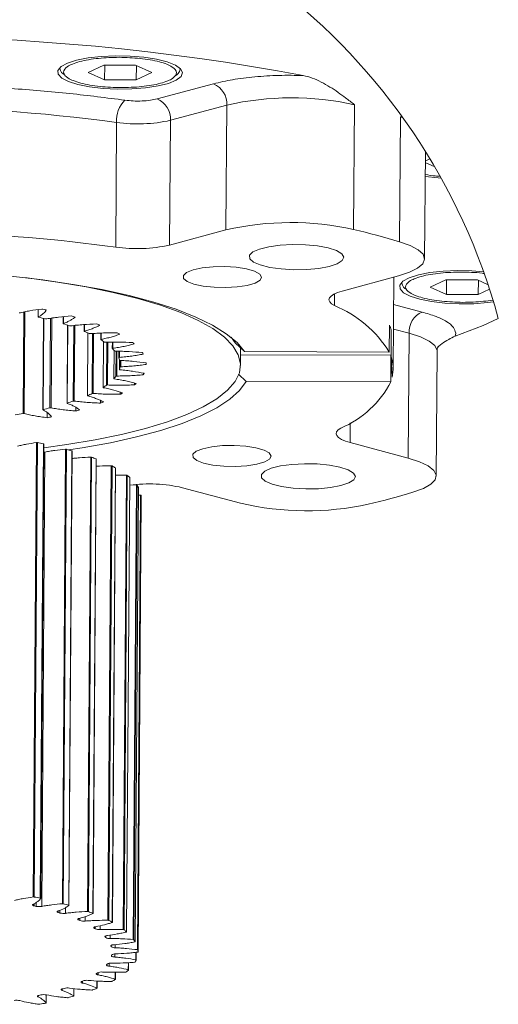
# Model space of a CAD drawing. Header units: millimetres. Extents: x 35 to 405, y 37 to 275.
# Tile 24 of 27: x 379 to 405, y 63 to 117. Entities that reach past the tile are written whole.
import ezdxf

# ---------------------------------------------------------------- set-up
doc = ezdxf.new("R2010")
doc.units = ezdxf.units.MM

msp = doc.modelspace()

# ---------------------------------------------------------------- linework, layer by layer
at = {"color": 8, "linetype": 'Continuous', "lineweight": 18}
for p, q in [((381.1141, 113.9063), (381.1218, 113.9638)), ((387.6071, 113.9181), (387.614, 113.8597)), ((399.6451, 111.2386), (399.5125, 111.2854)), ((399.5901, 102.296), (399.5978, 102.3535)), ((395.9494, 101.7233), (395.9449, 101.0906)), ((399.1429, 101.1497), (400.6828, 100.7385)), ((379.1609, 100.7419), (379.1222, 95.2455)), ((379.184, 95.2441), (379.2228, 100.7549)), ((379.9435, 100.4753), (379.9463, 100.872)), ((380.2029, 95.4654), (380.2376, 100.3924)), ((380.6085, 100.4005), (380.5744, 95.5541)), ((380.6361, 95.5553), (380.6703, 100.4105)), ((381.2983, 100.1165), (381.3009, 100.4856)), ((381.5132, 95.8166), (381.5428, 100.0229)), ((381.8573, 100.0093), (381.8285, 95.9198)), ((381.8885, 95.9235), (381.9173, 100.0158)), ((382.4379, 99.7078), (382.4404, 100.0606)), ((382.6034, 96.2186), (382.6272, 99.6055)), ((382.8778, 99.5759), (382.855, 96.3339)), ((382.912, 96.34), (382.9348, 99.5795)), ((383.3358, 99.2587), (383.3382, 99.5998)), ((399.1335, 99.8132), (399.9792, 99.5874)), ((383.4478, 96.662), (383.4653, 99.1503)), ((383.6462, 99.1098), (383.6299, 96.7867)), ((383.6825, 96.7951), (383.6989, 99.1108)), ((383.9707, 98.7797), (383.973, 99.1157)), ((384.0267, 97.1365), (384.0375, 98.6677)), ((384.1445, 98.6214), (384.135, 97.2676)), ((384.1821, 97.2781), (384.1915, 98.6204)), ((384.3278, 98.2822), (384.3302, 98.6176)), ((384.3266, 97.6308), (384.3303, 98.1691)), ((384.3609, 98.1117), (384.3585, 97.7654)), ((384.3988, 97.7777), (384.4013, 98.1197)), ((396.8039, 94.7478), (396.7963, 93.6811)), ((379.7136, 68.7458), (379.7128, 68.6334)), ((379.8276, 68.606), (379.8291, 68.8163)), ((381.0178, 68.36), (381.0172, 68.2762)), ((381.1155, 68.2445), (381.1166, 68.4013)), ((381.4145, 68.228), (381.4167, 68.5364)), ((382.1082, 67.9386), (382.1078, 67.8711)), ((382.1873, 67.8359), (382.1882, 67.9633)), ((382.4745, 67.8074), (382.4762, 68.0501)), ((382.9594, 67.4779), (382.959, 67.4276)), ((383.0178, 67.3897), (383.0186, 67.4996)), ((383.2866, 67.3499), (383.288, 67.5583)), ((383.5511, 66.9879), (383.5509, 66.9561)), ((383.5877, 66.9164), (383.5883, 67.0089)), ((383.8316, 66.8662), (383.8329, 67.0527)), ((383.8697, 66.4803), (383.8696, 66.4677)), ((383.8834, 66.427), (383.8839, 66.4963)), ((384.0762, 65.8659), (384.0773, 66.0301)), ((384.0969, 66.3676), (384.0981, 66.54)), ((385.2115, 66.1182), (385.2086, 65.7148)), ((383.77, 65.3728), (383.771, 65.5259)), ((384.81, 65.5594), (384.8073, 65.1776)), ((383.1854, 64.8998), (383.1864, 65.0339)), ((384.106, 65.0393), (384.1034, 64.6652)), ((382.3363, 64.458), (382.337, 64.562)), ((383.1159, 64.5694), (383.1133, 64.1894)), ((381.2424, 64.0579), (381.243, 64.1408)), ((381.863, 64.1597), (381.8602, 63.7616)), ((379.9294, 63.7087), (379.9299, 63.7759)), ((380.3767, 63.8205), (380.3736, 63.3918))]:
    msp.add_line(p, q, dxfattribs=at)
at = {"color": 7, "linetype": 'Continuous', "lineweight": 18}
for p, q in [((381.1145, 113.9571), (381.1141, 113.9058)), ((382.6479, 113.6948), (383.484, 114.0908)), ((383.484, 114.0908), (385.1988, 114.0862)), ((383.5266, 113.2942), (383.5322, 114.0907)), ((385.1988, 114.0862), (386.0775, 113.6856)), ((385.2469, 114.0643), (385.2414, 113.2896)), ((383.5266, 113.2942), (382.6479, 113.6948)), ((386.0775, 113.6856), (385.2414, 113.2896)), ((387.614, 113.86), (387.6143, 113.9113)), ((385.2414, 113.2896), (383.5266, 113.2942)), ((386.3721, 112.2585), (389.4187, 113.0791)), ((387.0825, 111.1036), (390.129, 111.9243)), ((390.129, 111.9243), (390.0815, 105.1807)), ((397.03, 111.9484), (396.9825, 105.2048)), ((399.465, 104.5419), (399.5125, 111.2854)), ((399.5125, 111.2854), (399.5945, 111.309)), ((384.1299, 104.2458), (384.1774, 110.9894)), ((387.0825, 111.1036), (387.035, 104.36)), ((400.8187, 103.6132), (400.8597, 109.4225)), ((401.367, 108.5815), (400.8554, 108.8147)), ((400.856, 108.9023), (401.1061, 109.0208)), ((390.0815, 105.1807), (387.035, 104.36)), ((396.3581, 101.8702), (399.4047, 102.6909)), ((399.1183, 97.6512), (399.1533, 102.6232)), ((399.5905, 102.3468), (399.5901, 102.2955)), ((401.1239, 102.0845), (401.96, 102.4805)), ((401.96, 102.4805), (403.6747, 102.4759)), ((402.0026, 101.6839), (402.0082, 102.4804)), ((403.6747, 102.4759), (404.2493, 102.2139)), ((403.7228, 102.4539), (403.7174, 101.6793)), ((402.0026, 101.6839), (401.1239, 102.0845)), ((403.7174, 101.6793), (402.0026, 101.6839)), ((404.3298, 101.9694), (403.7174, 101.6793)), ((379.9411, 100.8712), (379.9383, 100.4695)), ((380.2207, 100.3966), (380.1859, 95.4555)), ((381.2918, 100.4847), (381.2892, 100.1089)), ((381.5313, 100.0267), (381.5016, 95.8081)), ((382.4265, 100.0599), (382.424, 99.6986)), ((382.6201, 99.6088), (382.5962, 96.2117)), ((383.3186, 99.599), (383.3161, 99.2482)), ((398.9053, 98.5738), (398.9155, 100.0188)), ((399.0156, 99.7722), (399.0054, 98.3271)), ((399.9792, 99.5874), (399.9316, 92.8438)), ((402.5008, 99.596), (402.4772, 99.4286)), ((383.4616, 99.1527), (383.444, 96.6569)), ((383.947, 99.1157), (383.9446, 98.7681)), ((390.5854, 99.0779), (390.3593, 99.3713)), ((391.0883, 98.5948), (390.5854, 99.0779)), ((384.0361, 98.6692), (384.0253, 97.1333)), ((384.2972, 98.6183), (384.2948, 98.2698)), ((390.8695, 97.8539), (390.8762, 98.7986)), ((391.0883, 98.5948), (398.9053, 98.5738)), ((401.4472, 91.87), (401.4947, 98.6136)), ((384.3302, 98.1697), (384.3264, 97.6297)), ((390.8736, 98.4317), (399.0016, 98.4098)), ((399.0016, 98.4098), (398.9914, 96.9648)), ((399.0054, 98.3271), (399.0651, 97.211)), ((385.6207, 97.4344), (385.6201, 97.3463)), ((385.1486, 96.902), (385.1479, 96.8033)), ((390.759, 97.3848), (391.1744, 96.9858)), ((398.9914, 96.9648), (391.1744, 96.9858)), ((384.3712, 96.4032), (384.3704, 96.2881)), ((383.3067, 95.9549), (383.3057, 95.8127)), ((380.4229, 95.3079), (380.4209, 95.0246)), ((381.9802, 95.58), (381.9789, 95.3882)), ((379.8403, 93.6776), (379.6672, 69.1117)), ((379.7196, 69.1103), (379.8927, 93.6763)), ((380.2263, 93.6079), (380.0532, 69.042)), ((380.0728, 69.0312), (380.246, 93.5971)), ((380.1314, 68.6019), (380.3045, 93.1678)), ((381.4174, 93.3149), (381.2443, 68.7489)), ((381.2955, 68.7455), (381.4686, 93.3114)), ((381.7606, 93.2305), (381.5875, 68.6645)), ((381.6015, 68.6551), (381.7746, 93.2211)), ((399.9316, 92.8438), (396.7963, 93.6811)), ((382.7753, 92.8932), (382.6022, 68.3273)), ((382.6511, 68.3218), (382.8242, 92.8877)), ((383.0678, 92.796), (382.8947, 68.2301)), ((382.9037, 68.2223), (383.0769, 92.7883)), ((383.8823, 92.4224), (383.7092, 67.8565)), ((383.7545, 67.8491), (383.9277, 92.415)), ((384.1171, 92.3148), (383.944, 67.7488)), ((383.9492, 67.7428), (384.1223, 92.3088)), ((384.1196, 91.9267), (384.7124, 91.9136)), ((384.7124, 91.9136), (384.5393, 67.3476)), ((384.5801, 67.3385), (384.7532, 91.9044)), ((384.8841, 91.798), (384.711, 67.232)), ((384.7133, 67.228), (384.8864, 91.7939)), ((384.8836, 91.4018), (385.2462, 91.3786)), ((385.2462, 91.3786), (385.073, 66.8126)), ((385.1083, 66.802), (385.2814, 91.3679)), ((385.3506, 91.2578), (385.1775, 66.6918)), ((385.1781, 66.6898), (385.3512, 91.2557)), ((387.737, 91.2408), (390.8723, 90.4035)), ((385.471, 90.83), (385.2979, 66.2641)), ((385.3268, 66.2521), (385.4999, 90.8181)), ((385.5059, 90.7068), (385.3327, 66.1408)), ((385.3483, 90.8434), (385.471, 90.83)), ((385.2309, 65.7034), (385.2338, 66.1208)), ((384.8235, 65.1676), (384.8263, 65.5602)), ((384.1143, 64.6567), (384.117, 65.0394)), ((383.1199, 64.1827), (383.1227, 64.569)), ((381.8636, 63.7568), (381.8664, 64.1593)), ((380.3748, 63.3888), (380.3778, 63.8203))]:
    msp.add_line(p, q, dxfattribs=at)
at = {"color": 7, "linetype": 'Continuous', "lineweight": 18, "flags": 128}
for points in [[(387.6351, 113.8901), (387.7373, 113.6811), (387.6575, 113.4726), (387.4001, 113.2759), (386.9789, 113.1015), (386.4167, 112.9588), (385.7438, 112.8556), (384.9964, 112.7973), (384.2148, 112.7872), (383.4413, 112.8258), (382.7173, 112.911), (382.0821, 113.0381), (381.5699, 113.2005), (381.2082, 113.3892), (381.0166, 113.5942), (381.0053, 113.8043), (381.1751, 114.0083), (381.5167, 114.1951), (382.0117, 114.3547), (382.6335, 114.4785), (383.3485, 114.5598), (384.1181, 114.5942), (384.901, 114.5799), (385.6548, 114.5176), (386.339, 114.4107), (386.9166, 114.265), (387.3566, 114.0883), (387.6351, 113.8901)], [(401.7094, 107.9808), (401.5548, 107.9885), (400.8501, 108.0707)], [(396.3414, 103.8855), (396.4458, 103.7008), (396.3611, 103.5165), (396.0936, 103.3465), (395.6632, 103.2032), (395.1016, 103.0973), (394.4507, 103.0367), (393.7587, 103.0259), (393.0768, 103.0656), (392.4557, 103.1529), (391.9414, 103.2814), (391.5721, 103.4415), (391.3752, 103.6213), (391.3652, 103.8075), (391.543, 103.9864), (391.8952, 104.1445), (392.3959, 104.2702), (393.0078, 104.3542), (393.6856, 104.3903), (394.3791, 104.3757), (395.0367, 104.3116), (395.6097, 104.2027), (396.0556, 104.0571), (396.3414, 103.8855)], [(399.465, 104.5419), (400.047, 104.3363), (400.476, 104.1058), (400.7363, 103.8587), (400.8185, 103.6041), (400.7197, 103.351), (400.4435, 103.1087), (399.9998, 102.886), (399.4047, 102.6909)], [(374.8457, 102.9325), (376.6738, 102.826), (378.4593, 102.6729), (380.1855, 102.4746), (381.8362, 102.233), (383.396, 101.9502), (384.8504, 101.6291), (386.1856, 101.2725), (387.3893, 100.8838), (388.4501, 100.4667), (389.3581, 100.025), (390.1049, 99.5629), (390.6834, 99.0847), (391.0883, 98.5948)], [(391.9105, 102.7908), (392.0139, 102.6225), (391.9285, 102.4548), (391.6619, 102.3025), (391.2377, 102.1792), (390.6938, 102.0957), (390.0783, 102.0596), (389.4461, 102.074), (388.8532, 102.1376), (388.3523, 102.2449), (387.988, 102.3862), (387.7927, 102.549), (387.7836, 102.7188), (387.9616, 102.8807), (388.3109, 103.02), (388.8004, 103.1246), (389.3866, 103.1851), (390.0175, 103.1961), (390.637, 103.1566), (391.19, 103.0702), (391.6275, 102.9445), (391.9105, 102.7908)], [(404.5414, 101.2946), (404.2197, 101.2453), (403.4724, 101.187), (402.6908, 101.1769), (401.9172, 101.2155), (401.1933, 101.3006), (400.5581, 101.4278), (400.0459, 101.5902), (399.6842, 101.7789), (399.4925, 101.9839), (399.4813, 102.194), (399.651, 102.398), (399.9926, 102.5848), (400.4877, 102.7444), (401.1094, 102.8682), (401.8244, 102.9495), (402.5941, 102.9839), (403.377, 102.9696), (404.006, 102.9176)], [(379.2504, 102.5885), (379.3388, 102.5781), (380.9752, 102.3589), (382.529, 102.0989), (383.9855, 101.8006), (385.3312, 101.4666), (386.5536, 101.1001), (387.6412, 100.7045), (388.584, 100.2835), (389.3729, 99.8411), (390.0008, 99.3814), (390.4618, 98.9087), (390.7515, 98.4273), (390.8673, 97.9418), (390.808, 97.4567), (390.5742, 96.9766), (390.1681, 96.5059), (389.5935, 96.049), (388.8558, 95.6102), (387.9618, 95.1936), (386.9199, 94.803), (385.7398, 94.4422), (384.4325, 94.1145), (383.0103, 93.8229), (381.4864, 93.5701), (380.2446, 93.4025)], [(395.9449, 101.0906), (395.7877, 101.1883), (395.6891, 101.2911), (395.6514, 101.3964), (395.6758, 101.5016), (395.7615, 101.604), (395.9064, 101.7011), (396.1069, 101.7906), (396.3581, 101.8702)], [(379.9563, 100.459), (379.9504, 100.4606), (379.9455, 100.4625), (379.9418, 100.4645), (379.9394, 100.4666), (379.9384, 100.4689), (379.9387, 100.4711), (379.9404, 100.4733), (379.9435, 100.4753)], [(381.3017, 100.0999), (381.2967, 100.1017), (381.2929, 100.1038), (381.2904, 100.1059), (381.2893, 100.1081), (381.2895, 100.1104), (381.2911, 100.1125), (381.2941, 100.1146), (381.2983, 100.1165)], [(404.8005, 100.392), (403.9792, 100.0149), (402.4772, 99.4286)], [(382.4319, 99.6913), (382.428, 99.6933), (382.4254, 99.6954), (382.4241, 99.6976), (382.4242, 99.6999), (382.4257, 99.7021), (382.4286, 99.7041), (382.4327, 99.7061), (382.4379, 99.7078)], [(383.3204, 99.2427), (383.3176, 99.2448), (383.3163, 99.247), (383.3163, 99.2493), (383.3177, 99.2514), (383.3204, 99.2535), (383.3244, 99.2555), (383.3296, 99.2572), (383.3358, 99.2587)], [(383.9463, 98.7646), (383.9448, 98.7668), (383.9447, 98.7691), (383.946, 98.7713), (383.9486, 98.7734), (383.9525, 98.7753), (383.9576, 98.777), (383.9637, 98.7785), (383.9707, 98.7797)], [(384.2951, 98.2683), (384.2949, 98.2705), (384.296, 98.2727), (384.2985, 98.2749), (384.3023, 98.2768), (384.3073, 98.2786), (384.3134, 98.2801), (384.3203, 98.2813), (384.3278, 98.2822)], [(384.3607, 97.6167), (384.353, 97.6177), (384.346, 97.6189), (384.3398, 97.6205), (384.3347, 97.6223), (384.3307, 97.6242), (384.3279, 97.6264), (384.3265, 97.6286), (384.3266, 97.6308)], [(391.1744, 96.9858), (390.8219, 96.498), (390.2944, 96.0228), (389.5968, 95.5645), (388.7358, 95.1276), (387.7193, 94.7161), (386.557, 94.3338), (385.2595, 93.9843), (383.8391, 93.6708), (382.3091, 93.3964), (381.5704, 93.2838)], [(384.0526, 97.1212), (384.0455, 97.1224), (384.0392, 97.1239), (384.034, 97.1257), (384.0299, 97.1277), (384.027, 97.1298), (384.0256, 97.132), (384.0254, 97.1342), (384.0267, 97.1365)], [(383.4648, 96.6459), (383.4584, 96.6474), (383.4531, 96.6492), (383.4489, 96.6511), (383.4459, 96.6532), (383.4443, 96.6554), (383.4441, 96.6577), (383.4453, 96.6599), (383.4478, 96.662)], [(382.611, 96.202), (382.6056, 96.2038), (382.6013, 96.2057), (382.5983, 96.2078), (382.5965, 96.21), (382.5962, 96.2123), (382.5973, 96.2145), (382.5997, 96.2166), (382.6034, 96.2186)], [(380.1917, 95.4492), (380.1884, 95.4512), (380.1864, 95.4534), (380.1859, 95.4557), (380.1867, 95.4579), (380.1889, 95.46), (380.1924, 95.462), (380.1971, 95.4638), (380.2029, 95.4654)], [(381.5114, 95.8), (381.507, 95.8019), (381.5039, 95.804), (381.502, 95.8062), (381.5016, 95.8084), (381.5025, 95.8106), (381.5048, 95.8128), (381.5084, 95.8148), (381.5132, 95.8166)], [(396.7963, 93.6811), (396.5366, 93.7621), (396.3264, 93.8526), (396.171, 93.9506), (396.0744, 94.0535), (396.0388, 94.1588), (396.0651, 94.264), (396.1528, 94.3663), (396.2996, 94.4632)], [(380.246, 93.5971), (380.2458, 93.5983), (380.2447, 93.6002), (380.2426, 93.602), (380.2397, 93.6037), (380.236, 93.6052), (380.2315, 93.6067), (380.2263, 93.6079)], [(380.2429, 93.1588), (380.2701, 93.162), (380.3045, 93.1678)], [(381.7746, 93.2211), (381.7744, 93.2221), (381.7734, 93.2239), (381.7715, 93.2257), (381.7687, 93.2274), (381.7651, 93.229), (381.7606, 93.2305)], [(392.428, 93.1202), (392.5314, 92.952), (392.446, 92.7842), (392.1794, 92.6319), (391.7553, 92.5086), (391.2113, 92.4251), (390.5959, 92.389), (389.9636, 92.4034), (389.3707, 92.467), (388.8699, 92.5743), (388.5056, 92.7156), (388.3102, 92.8784), (388.3011, 93.0483), (388.4791, 93.2101), (388.8284, 93.3495), (389.3179, 93.454), (389.9041, 93.5145), (390.535, 93.5255), (391.1545, 93.486), (391.7076, 93.3996), (392.145, 93.274), (392.428, 93.1202)], [(383.0769, 92.7883), (383.0768, 92.7891), (383.0759, 92.7909), (383.0741, 92.7927), (383.0714, 92.7944), (383.0678, 92.796)], [(400.1901, 90.9919), (400.7503, 91.1945), (401.1547, 91.4227), (401.3887, 91.6684), (401.4437, 91.9227), (401.3178, 92.1764), (401.0155, 92.4202), (400.5478, 92.6454), (399.9316, 92.8438)], [(396.9756, 92.0343), (397.08, 91.8496), (396.9954, 91.6653), (396.7279, 91.4953), (396.2974, 91.352), (395.7359, 91.2461), (395.0849, 91.1855), (394.3929, 91.1747), (393.711, 91.2144), (393.0899, 91.3017), (392.5756, 91.4302), (392.2063, 91.5903), (392.0094, 91.7701), (391.9994, 91.9563), (392.1772, 92.1351), (392.5295, 92.2933), (393.0301, 92.419), (393.642, 92.503), (394.3199, 92.5391), (395.0133, 92.5245), (395.6709, 92.4604), (396.2439, 92.3515), (396.6898, 92.2059), (396.9756, 92.0343)], [(385.3512, 91.2557), (385.3512, 91.2559), (385.3506, 91.2578)], [(379.7128, 68.6334), (379.6839, 68.6414), (379.6606, 68.6507), (379.6434, 68.6608), (379.633, 68.6716), (379.6296, 68.6826), (379.6333, 68.6936), (379.6441, 68.7041), (379.6615, 68.714)], [(380.0532, 69.042), (380.0584, 69.0407), (380.0629, 69.0393), (380.0666, 69.0377), (380.0695, 69.036), (380.0716, 69.0342), (380.0726, 69.0324), (380.0728, 69.0306), (380.072, 69.0287)], [(381.0172, 68.2762), (380.9931, 68.2853), (380.9752, 68.2954), (380.964, 68.3061), (380.9598, 68.3171), (380.9627, 68.3281), (380.9726, 68.3387), (380.9893, 68.3487), (381.0123, 68.3577)], [(381.5875, 68.6645), (381.5919, 68.6631), (381.5956, 68.6615), (381.5984, 68.6598), (381.6003, 68.658), (381.6013, 68.6562), (381.6014, 68.6543), (381.6004, 68.6525), (381.5986, 68.6507)], [(382.8947, 68.2301), (382.8982, 68.2285), (382.901, 68.2268), (382.9028, 68.225), (382.9037, 68.2231), (382.9036, 68.2213), (382.9026, 68.2195), (382.9006, 68.2177), (382.8978, 68.216)], [(382.1078, 67.8711), (382.0891, 67.8811), (382.0771, 67.8917), (382.072, 67.9027), (382.0741, 67.9137), (382.0832, 67.9244), (382.0992, 67.9345), (382.1214, 67.9436), (382.1493, 67.9515)], [(383.944, 67.7488), (383.9466, 67.7471), (383.9484, 67.7453), (383.9491, 67.7435), (383.949, 67.7416), (383.9478, 67.7398), (383.9458, 67.738), (383.9429, 67.7364), (383.9391, 67.7349)], [(382.959, 67.4276), (382.9462, 67.4382), (382.9403, 67.4492), (382.9415, 67.4602), (382.9498, 67.4709), (382.965, 67.4811), (382.9865, 67.4903), (383.0138, 67.4984), (383.046, 67.5051)], [(384.711, 67.232), (384.7126, 67.2302), (384.7132, 67.2284), (384.713, 67.2265), (384.7117, 67.2247), (384.7096, 67.223), (384.7066, 67.2213), (384.7027, 67.2198), (384.6981, 67.2185)], [(383.5509, 66.9561), (383.5442, 66.967), (383.5446, 66.9781), (383.5521, 66.9889), (383.5665, 66.9991), (383.5873, 67.0085), (383.614, 67.0167), (383.6456, 67.0236), (383.6813, 67.0288)], [(385.1775, 66.6918), (385.1781, 66.69), (385.1777, 66.6881), (385.1764, 66.6863), (385.1741, 66.6846), (385.171, 66.683), (385.1671, 66.6815), (385.1624, 66.6801), (385.157, 66.679)], [(383.8696, 66.4677), (383.8692, 66.4787), (383.8759, 66.4895), (383.8895, 66.4999), (383.9096, 66.5094), (383.9356, 66.5178), (383.9667, 66.5248), (384.002, 66.5302), (384.0404, 66.5339)], [(385.3327, 66.1408), (385.3323, 66.139), (385.3308, 66.1372), (385.3285, 66.1355), (385.3253, 66.1338), (385.3212, 66.1324), (385.3165, 66.1311), (385.3111, 66.1299), (385.3051, 66.129)], [(384.0762, 65.8659), (384.0373, 65.8698), (384.0014, 65.8754), (383.9696, 65.8826), (383.9427, 65.8912), (383.9215, 65.9008), (383.9068, 65.9112), (383.899, 65.9221), (383.8983, 65.9331)], [(385.2086, 65.7148), (385.2141, 65.7136), (385.2189, 65.7122), (385.223, 65.7107), (385.2263, 65.7091), (385.2288, 65.7073), (385.2303, 65.7055), (385.2309, 65.7037), (385.2305, 65.7018)], [(383.1854, 64.8998), (383.1525, 64.9066), (383.1244, 64.9149), (383.1018, 64.9242), (383.0856, 64.9345), (383.0761, 64.9453), (383.0737, 64.9563), (383.0784, 64.9673), (383.0901, 64.9778)], [(383.77, 65.3728), (383.7337, 65.3782), (383.7013, 65.3852), (383.6737, 65.3936), (383.6519, 65.4031), (383.6364, 65.4134), (383.6278, 65.4243), (383.6262, 65.4353), (383.6317, 65.4462)], [(384.8073, 65.1776), (384.8121, 65.1762), (384.8161, 65.1747), (384.8193, 65.173), (384.8216, 65.1713), (384.8231, 65.1695), (384.8235, 65.1676), (384.8231, 65.1658), (384.8216, 65.164)], [(382.3363, 64.458), (382.3075, 64.4661), (382.2843, 64.4754), (382.2673, 64.4856), (382.257, 64.4963), (382.2537, 64.5073), (382.2576, 64.5183), (382.2685, 64.5289), (382.2861, 64.5387)], [(384.1034, 64.6652), (384.1073, 64.6636), (384.1104, 64.6619), (384.1126, 64.6602), (384.114, 64.6583), (384.1143, 64.6565), (384.1138, 64.6547), (384.1122, 64.6529), (384.1098, 64.6511)], [(381.2424, 64.0579), (381.2185, 64.067), (381.2007, 64.0771), (381.1896, 64.0878), (381.1855, 64.0988), (381.1886, 64.1098), (381.1987, 64.1204), (381.2155, 64.1304), (381.2386, 64.1394)], [(383.1133, 64.1894), (383.1163, 64.1878), (383.1184, 64.186), (383.1196, 64.1842), (383.1199, 64.1823), (383.1192, 64.1805), (383.1176, 64.1787), (383.1151, 64.177), (383.1117, 64.1754)], [(379.9294, 63.7087), (379.9109, 63.7187), (379.899, 63.7294), (379.8941, 63.7404), (379.8963, 63.7514), (379.9056, 63.7621), (379.9216, 63.7721), (379.944, 63.7812), (379.972, 63.7891)], [(380.3736, 63.3918), (380.3746, 63.3899), (380.3747, 63.3881), (380.3738, 63.3862), (380.372, 63.3845), (380.3693, 63.3828), (380.3657, 63.3812), (380.3613, 63.3798), (380.3563, 63.3786)], [(381.8602, 63.7616), (381.8623, 63.7599), (381.8634, 63.758), (381.8635, 63.7562), (381.8628, 63.7543), (381.861, 63.7526), (381.8584, 63.7509), (381.8549, 63.7493), (381.8506, 63.7479)]]:
    msp.add_lwpolyline(points, dxfattribs=at)
at = {"color": 8, "linetype": 'Continuous', "lineweight": 18, "flags": 128}
msp.add_lwpolyline([(401.4947, 98.6136), (401.4912, 98.6663), (401.3653, 98.92), (401.063, 99.1638), (400.5953, 99.389), (399.9792, 99.5874)], dxfattribs=at)
at = {"color": 7, "linetype": 'Continuous', "lineweight": 18}
for centre, radius, start, end in [((372.0735, 91.4853), 33.9173, 15.22431, 163.9821), ((371.4143, -8.4751), 124.1243, 79.393619, 100.297863), ((381.567, 113.9746), 0.458, 188.57244, 246.43891), ((387.1584, 113.9285), 0.4608, 287.92312, 351.4111), ((388.9557, 111.9985), 1.1757, 356.38126, 66.81002), ((371.5701, 17.4791), 94.3563, 82.321516, 97.369966), ((385.6714, 111.1126), 1.499, 134.05364, 184.71496), ((385.9092, 111.1778), 1.1757, 356.3812, 66.81038), ((393.6336, 96.503), 15.8145, 77.59808, 102.80313), ((385.3208, 118.9117), 8.0043, 261.78758, 282.71432), ((393.586, 89.7593), 15.8145, 77.59813, 102.80308), ((372.0032, 15.5084), 89.5622, 82.218281, 88.253101), ((383.4767, 49.6527), 57.1703, 73.76011, 76.33546), ((385.2733, 112.1679), 8.0042, 261.78732, 282.71444), ((400.0389, 102.3628), 0.4537, 188.46007, 245.76446), ((374.5748, 73.2194), 28.2314, 78.14166, 78.64983), ((393.5297, 95.2502), 6.3201, 31.72727, 67.53333), ((401.1672, 99.6517), 1.1898, 114.02566, 183.0994), ((375.1731, 79.6192), 21.3817, 76.02501, 77.07309), ((380.3716, 100.5282), 0.1639, 257.71848, 279.45625), ((377.0631, 86.421), 14.3206, 71.41484, 72.78363), ((376.5189, 81.3703), 19.8502, 74.15178, 74.79477), ((378.7397, 88.2762), 12.5937, 68.90019, 69.77039), ((381.6675, 100.143), 0.1536, 254.81925, 277.55494), ((379.0996, 91.8351), 8.5337, 65.08262, 67.01543), ((382.7383, 99.7013), 0.1341, 251.1313, 276.11801), ((380.999, 93.3967), 6.9933, 61.41093, 62.70101), ((396.7298, 98.9887), 2.4163, 18.91962, 25.23432), ((381.0053, 95.4523), 4.4415, 55.59684, 58.58484), ((383.5584, 99.2162), 0.1085, 246.29381, 275.2352), ((382.9336, 96.4187), 3.3997, 49.73218, 51.82029), ((382.4944, 97.3079), 2.0568, 40.10346, 45.09473), ((384.1083, 98.7021), 0.0805, 239.55127, 275.2503), ((384.2583, 97.6757), 1.5661, 30.22584, 33.72242), ((383.345, 97.8747), 1.0284, 14.57559, 22.5018), ((384.3755, 98.1748), 0.0543, 229.5796, 276.82489), ((384.7889, 97.8965), 0.987, 0.44703, 5.20757), ((397.1244, 97.6668), 1.9935, 346.78281, 19.3438), ((383.4234, 97.916), 0.9471, 342.47533, 350.84793), ((384.3917, 97.7287), 0.0495, 81.73412, 132.18523), ((384.4362, 98.0224), 1.3634, 330.27056, 334.10972), ((382.7259, 98.3204), 1.7589, 317.69495, 323.23675), ((384.174, 97.2034), 0.0751, 83.80255, 121.28194), ((394.2026, 99.4188), 5.381, 292.93606, 332.86774), ((381.3695, 99.8916), 3.8405, 302.76218, 306.05481), ((383.6718, 96.6927), 0.103, 84.03214, 114.05833), ((381.4713, 101.682), 6.1237, 298.25719, 299.66726), ((383.2636, 99.0304), 2.9173, 310.23494, 312.54581), ((377.6175, 108.2461), 13.0258, 287.40218, 288.86138), ((381.8675, 95.7744), 0.1505, 81.96865, 105.02533), ((379.5686, 103.1721), 7.587, 293.57837, 295.66867), ((382.8969, 96.2115), 0.1294, 83.30043, 108.90693), ((379.3315, 106.3777), 11.2878, 290.61483, 291.55244), ((375.7514, 114.9262), 19.9634, 282.88418, 283.98045), ((380.6082, 95.3951), 0.1626, 80.13966, 102.00652), ((377.1715, 112.9899), 18.2464, 285.27584, 285.95666), ((374.2346, 122.3816), 27.5728, 279.32661, 280.21025), ((379.1495, 95.0839), 0.1639, 77.83876, 99.58588), ((375.2802, 120.9003), 26.3814, 281.23665, 281.76939), ((379.8623, 93.5086), 0.1704, 79.72735, 97.41243), ((374.5133, 66.5736), 27.6314, 78.06748, 78.7737), ((381.4324, 93.1558), 0.1598, 76.92083, 95.4051), ((376.4033, 74.4729), 19.5076, 74.06014, 74.9503), ((382.7844, 92.7537), 0.1397, 73.47397, 93.73247), ((378.5969, 81.2848), 12.349, 68.77395, 69.98171), ((383.8871, 92.3092), 0.1133, 69.03651, 92.43607), ((380.7937, 86.2617), 6.9054, 61.23096, 63.00959), ((384.1148, 92.3076), 0.00756, 9.20058, 72.32382), ((384.7149, 91.8292), 0.0844, 63.04353, 91.69602), ((382.6923, 89.2368), 3.371, 49.44492, 52.31275), ((384.8812, 91.7937), 0.0052, 2.82127, 56.38583), ((385.9229, 83.3196), 8.1262, 77.10023, 97.34883), ((385.2481, 91.3215), 0.0571, 54.34544, 91.97341), ((384.0095, 90.4917), 1.5445, 29.73388, 34.56206), ((385.4736, 90.7954), 0.0347, 40.7688, 94.29932), ((384.5342, 90.7106), 0.9716, 359.77469, 6.35063), ((385.3214, 141.3876), 52.5433, 283.71365, 286.4381), ((394.4625, 105.8412), 15.8496, 256.90811, 282.07415), ((379.6892, 68.9427), 0.1703, 79.72697, 97.42095), ((374.2835, 41.7298), 27.915, 78.07168, 78.77073), ((381.2593, 68.5894), 0.1603, 76.94822, 95.37743), ((376.2552, 49.9987), 19.4126, 74.05669, 74.95122), ((374.9675, 48.4928), 20.6921, 76.41549, 76.7425), ((379.9897, 69.3629), 0.7741, 257.91335, 280.54652), ((376.927, 55.4169), 13.4941, 71.91698, 72.35569), ((381.3048, 68.9597), 0.7399, 255.17343, 278.52554), ((382.6113, 68.1881), 0.1395, 73.45341, 93.75303), ((378.4224, 56.7144), 12.3537, 68.77558, 69.98286), ((378.7949, 60.2878), 8.2754, 65.79924, 66.40138), ((382.3943, 68.4613), 0.6588, 251.69017, 276.99871), ((383.714, 67.7435), 0.1131, 69.01096, 92.45244), ((380.627, 61.7076), 6.8919, 61.23011, 63.0122), ((380.5523, 63.6328), 4.4936, 56.72473, 57.61719), ((383.2293, 67.8906), 0.5437, 247.11495, 276.04954), ((384.5418, 67.2632), 0.0845, 63.05153, 91.6869), ((382.5267, 64.6801), 3.3591, 49.43921, 52.31729), ((382.0605, 65.5423), 2.0543, 41.9807, 43.49067), ((383.7889, 67.277), 0.413, 240.82991, 275.93089), ((385.075, 66.7556), 0.0571, 54.34901, 91.98094), ((383.8349, 65.9249), 1.5462, 29.73659, 34.55935), ((382.9174, 66.1217), 1.0131, 17.53902, 19.96753), ((384.0608, 66.651), 0.2857, 231.6418, 277.26486), ((384.0756, 65.774), 0.2609, 81.35132, 130.05933), ((385.3005, 66.2295), 0.0347, 40.77355, 94.29195), ((384.3614, 66.1447), 0.9714, 359.77473, 6.3525), ((382.3255, 66.5515), 1.7111, 319.76281, 321.47774), ((383.8568, 65.1523), 0.3851, 83.13322, 120.00729), ((382.996, 66.1646), 0.9315, 345.60808, 348.17241), ((385.1417, 65.6333), 0.0518, 266.94625, 307.22578), ((384.0212, 66.2646), 1.3338, 329.7175, 335.04365), ((381.0287, 68.036), 3.6881, 303.98179, 305.01425), ((383.3488, 64.5405), 0.5168, 83.25538, 113.23268), ((384.6657, 65.1275), 0.0783, 267.54021, 297.72062), ((382.8799, 67.2378), 2.841, 309.897, 313.11643), ((379.2804, 71.1807), 7.2904, 294.34863, 295.0039), ((382.5625, 63.9694), 0.6365, 82.44576, 108.36964), ((383.8921, 64.6517), 0.1071, 266.95323, 291.28636), ((381.1098, 69.8455), 5.9985, 298.05535, 300.00874), ((377.1919, 76.6289), 13.1287, 287.95247, 288.38873), ((381.5177, 63.4681), 0.7262, 81.03161, 104.68922), ((382.8394, 64.214), 0.1346, 265.78556, 286.56424), ((379.0436, 74.3535), 10.961, 290.47549, 291.78618), ((378.7689, 62.7642), 0.7643, 76.6872, 99.51946), ((375.5655, 82.4415), 19.1658, 283.29198, 283.63617), ((375.0288, 88.665), 25.8416, 281.15867, 281.89733), ((380.2418, 63.061), 0.7713, 79.11694, 101.80599), ((381.5322, 63.8204), 0.1559, 264.15143, 282.95734), ((376.8965, 80.8858), 17.8396, 285.17755, 286.12305), ((380.0005, 63.4778), 0.1684, 262.20138, 280.05331)]:
    msp.add_arc(centre, radius, start, end, dxfattribs=at)
for points, knots in [([(384.4065, 112.8723), (384.0306, 112.8831), (383.4693, 112.8991), (382.7458, 113.0017), (382.2626, 113.1021), (381.8583, 113.2332), (381.5295, 113.3797), (381.2068, 113.6875), (381.4938, 114.0192), (381.8117, 114.1608), (382.2009, 114.2907), (382.6738, 114.3878), (383.3887, 114.4868), (383.9451, 114.4995), (384.3189, 114.5081)], [0, 0, 0, 0, 0.171834, 0.2565445, 0.3335096, 0.3981619, 0.4478533, 0.5056979, 0.560554, 0.6080161, 0.6705404, 0.7457268, 0.8291488, 1, 1, 1, 1]), ([(384.3189, 114.5081), (384.6948, 114.4974), (385.256, 114.4813), (385.9796, 114.3787), (386.4627, 114.2783), (386.8671, 114.1472), (387.1958, 114.0007), (387.5186, 113.6929), (387.2316, 113.3612), (386.9137, 113.2196), (386.5245, 113.0897), (386.0516, 112.9926), (385.3367, 112.8936), (384.7803, 112.8809), (384.4065, 112.8723)], [0, 0, 0, 0, 0.17183405, 0.25654444, 0.33350982, 0.39816189, 0.44785355, 0.50569765, 0.5605536, 0.60801596, 0.67054009, 0.74572654, 0.8291488, 1, 1, 1, 1]), ([(389.4187, 113.0791), (389.7557, 113.1576), (390.4871, 113.3279), (391.6684, 113.4661), (392.9466, 113.5471), (393.8223, 113.5348), (394.2607, 113.5286)], [0, 0, 0, 0, 0.2127153, 0.4615465, 0.730407, 1, 1, 1, 1]), ([(394.2607, 113.5286), (394.4231, 113.4864), (394.7562, 113.4), (395.2365, 113.1766), (395.7003, 112.9124), (396.1385, 112.6203), (396.5781, 112.2997), (396.8706, 112.0723), (397.03, 111.9484)], [0, 0, 0, 0, 0.1562782, 0.3205339, 0.4922723, 0.6542591, 0.8116393, 1, 1, 1, 1]), ([(359.0029, 112.259), (359.984, 112.3812), (362.0105, 112.6337), (365.1443, 112.8773), (368.4201, 113.0306), (371.7735, 113.0749), (375.1327, 113.0124), (378.4257, 112.8412), (381.5871, 112.5802), (383.6355, 112.3175), (384.6291, 112.19)], [0, 0, 0, 0, 0.1153997, 0.2383786, 0.3668082, 0.4981869, 0.6298057, 0.7589443, 0.8830687, 1, 1, 1, 1]), ([(384.6291, 112.19), (384.7747, 112.174), (385.0804, 112.1404), (385.5411, 112.1423), (385.9793, 112.1727), (386.2504, 112.2319), (386.3721, 112.2585)], [0, 0, 0, 0, 0.2504998, 0.5257801, 0.7870782, 1, 1, 1, 1]), ([(402.8824, 101.262), (402.5065, 101.2727), (401.9453, 101.2888), (401.2218, 101.3914), (400.7386, 101.4918), (400.3343, 101.6229), (400.0055, 101.7694), (399.6828, 102.0772), (399.9698, 102.4089), (400.2877, 102.5505), (400.6769, 102.6804), (401.1497, 102.7775), (401.8646, 102.8765), (402.421, 102.8892), (402.7949, 102.8978)], [0, 0, 0, 0, 0.171834, 0.2565444, 0.3335096, 0.3981619, 0.4478533, 0.5056978, 0.5605538, 0.6080159, 0.6705402, 0.7457266, 0.8291488, 1, 1, 1, 1]), ([(402.7949, 102.8978), (403.1715, 102.8922), (403.5887, 102.8859), (404.0006, 102.8262), (404.0407, 102.8204)], [0, 0, 0, 0, 0.9028294, 1, 1, 1, 1]), ([(404.5134, 101.3866), (404.3431, 101.3608), (403.8032, 101.2791), (403.2566, 101.269), (402.8824, 101.262)], [0, 0, 0, 0, 0.31538031, 1, 1, 1, 1]), ([(378.9153, 100.6865), (379.0084, 100.7082), (379.2001, 100.7528), (379.6046, 100.8294), (379.9179, 100.8706), (380.1309, 100.8987)], [0, 0, 0, 0, 0.2323009, 0.4782653, 1, 1, 1, 1]), ([(380.3761, 100.8483), (380.3553, 100.8149), (380.3106, 100.7434), (380.2122, 100.6497), (380.089, 100.5574), (379.9941, 100.5039), (379.9435, 100.4753)], [0, 0, 0, 0, 0.2032039, 0.435776, 0.6990555, 1, 1, 1, 1]), ([(400.6828, 100.7385), (400.9373, 100.6647), (401.398, 100.5311), (401.9639, 100.2578), (402.3836, 99.9689), (402.4664, 99.7057), (402.5008, 99.596)], [0, 0, 0, 0, 0.3528514, 0.6389162, 0.8496046, 1, 1, 1, 1]), ([(380.3985, 100.3665), (380.5029, 100.384), (380.7162, 100.4197), (381.158, 100.4783), (381.4966, 100.5066), (381.7252, 100.5256)], [0, 0, 0, 0, 0.2375755, 0.4853327, 1, 1, 1, 1]), ([(381.9398, 100.466), (381.9002, 100.434), (381.8155, 100.3657), (381.6657, 100.2781), (381.4917, 100.1923), (381.3651, 100.1427), (381.2983, 100.1165)], [0, 0, 0, 0, 0.2078531, 0.4443642, 0.7068917, 1, 1, 1, 1]), ([(381.6877, 99.9907), (381.8009, 100.0037), (382.0307, 100.0299), (382.4994, 100.0694), (382.8555, 100.0836), (383.0944, 100.0931)], [0, 0, 0, 0, 0.2423315, 0.4916887, 1, 1, 1, 1]), ([(383.2733, 100.0256), (383.2161, 99.9958), (383.0952, 99.933), (382.8969, 99.8527), (382.6758, 99.7754), (382.5195, 99.7309), (382.4379, 99.7078)], [0, 0, 0, 0, 0.2159409, 0.4559518, 0.7160275, 1, 1, 1, 1]), ([(382.7526, 99.568), (382.872, 99.576), (383.1128, 99.5923), (383.5974, 99.6121), (383.9627, 99.6115), (384.2063, 99.6111)], [0, 0, 0, 0, 0.2467775, 0.4976191, 1, 1, 1, 1]), ([(384.3454, 99.5374), (384.2721, 99.5105), (384.119, 99.4545), (383.876, 99.3832), (383.613, 99.3161), (383.4303, 99.2782), (383.3358, 99.2587)], [0, 0, 0, 0, 0.2234528, 0.4662618, 0.7239154, 1, 1, 1, 1]), ([(383.5683, 99.1081), (383.6911, 99.1112), (383.9372, 99.1173), (384.4263, 99.1171), (384.7923, 99.1015), (385.035, 99.0911)], [0, 0, 0, 0, 0.2510861, 0.5033593, 1, 1, 1, 1]), ([(402.4772, 99.4286), (402.3562, 99.3756), (402.1001, 99.2636), (401.7986, 99.0637), (401.6189, 98.9233), (401.5551, 98.8735)], [0, 0, 0, 0, 0.3663302, 0.7751429, 1, 1, 1, 1]), ([(385.131, 99.0128), (385.0433, 98.9894), (384.862, 98.9412), (384.58, 98.8807), (384.281, 98.8253), (384.0759, 98.7952), (383.9707, 98.7797)], [0, 0, 0, 0, 0.2298918, 0.4749754, 0.7305071, 1, 1, 1, 1]), ([(384.1157, 98.622), (384.2389, 98.62), (384.4846, 98.616), (384.9668, 98.596), (385.3249, 98.5654), (385.5609, 98.5452)], [0, 0, 0, 0, 0.2554187, 0.5091237, 1, 1, 1, 1]), ([(401.5033, 98.6112), (401.5019, 98.6351), (401.4967, 98.7218), (401.4909, 98.7808), (401.602, 98.9182), (401.5844, 98.9033), (401.5835, 98.9025)], [0, 0, 0, 0, 0.2186477, 0.7923702, 0.9893631, 1, 1, 1, 1]), ([(385.6115, 98.4641), (385.5116, 98.4448), (385.3068, 98.4051), (384.9921, 98.3569), (384.6642, 98.3147), (384.4414, 98.2931), (384.3278, 98.2822)], [0, 0, 0, 0, 0.2354524, 0.4824508, 0.7361318, 1, 1, 1, 1]), ([(384.3819, 98.121), (384.5027, 98.1139), (384.7422, 98.1), (385.2063, 98.061), (385.548, 98.0158), (385.7718, 97.9861)], [0, 0, 0, 0, 0.2599384, 0.5151324, 1, 1, 1, 1]), ([(384.3607, 97.6167), (384.4763, 97.6049), (384.704, 97.5816), (385.1392, 97.5248), (385.4564, 97.4656), (385.6627, 97.4271)], [0, 0, 0, 0, 0.2648335, 0.5216282, 1, 1, 1, 1]), ([(385.7759, 97.9042), (385.666, 97.8893), (385.4425, 97.859), (385.1025, 97.8243), (384.7534, 97.796), (384.5181, 97.7839), (384.3988, 97.7777)], [0, 0, 0, 0, 0.2403948, 0.4890707, 0.7410995, 1, 1, 1, 1]), ([(384.0526, 97.1212), (384.1602, 97.1049), (384.3709, 97.0729), (384.7672, 96.9999), (385.0522, 96.9277), (385.2362, 96.8811)], [0, 0, 0, 0, 0.2703411, 0.5289177, 1, 1, 1, 1]), ([(385.6201, 97.3463), (385.503, 97.3361), (385.2662, 97.3156), (384.9087, 97.2953), (384.5465, 97.2817), (384.3042, 97.2793), (384.1821, 97.2781)], [0, 0, 0, 0, 0.24494176, 0.4951511, 0.745652, 1, 1, 1, 1]), ([(383.4648, 96.6459), (383.562, 96.6255), (383.7507, 96.5858), (384.0992, 96.4988), (384.345, 96.4148), (384.5023, 96.3611)], [0, 0, 0, 0, 0.2767609, 0.5373782, 1, 1, 1, 1]), ([(385.1479, 96.8033), (385.0263, 96.7981), (384.7817, 96.7877), (384.4152, 96.7822), (384.0484, 96.7837), (383.8046, 96.7913), (383.6825, 96.7951)], [0, 0, 0, 0, 0.249282, 0.5009439, 0.7499846, 1, 1, 1, 1]), ([(383.3057, 95.8127), (383.1835, 95.8176), (382.9408, 95.8273), (382.582, 95.8517), (382.2316, 95.8826), (382.0021, 95.9099), (381.8885, 95.9235)], [0, 0, 0, 0, 0.2579907, 0.5125473, 0.7586468, 1, 1, 1, 1]), ([(382.611, 96.202), (382.6955, 96.178), (382.8582, 96.1318), (383.1514, 96.0333), (383.3515, 95.9389), (383.4781, 95.8791)], [0, 0, 0, 0, 0.2844433, 0.5474181, 1, 1, 1, 1]), ([(384.3704, 96.2881), (384.247, 96.288), (384.0005, 96.2877), (383.6335, 96.2973), (383.2707, 96.3136), (383.0313, 96.3312), (382.912, 96.34)], [0, 0, 0, 0, 0.2535777, 0.5066716, 0.7542624, 1, 1, 1, 1]), ([(380.1917, 95.4492), (380.2453, 95.4199), (380.3464, 95.3647), (380.5152, 95.2508), (380.6055, 95.1412), (380.6613, 95.0735)], [0, 0, 0, 0, 0.3024616, 0.5695325, 1, 1, 1, 1]), ([(381.9789, 95.3882), (381.8607, 95.398), (381.6274, 95.4173), (381.2851, 95.456), (380.9554, 95.5006), (380.7413, 95.5373), (380.6361, 95.5553)], [0, 0, 0, 0, 0.2626931, 0.5188005, 0.7633032, 1, 1, 1, 1]), ([(381.5114, 95.8), (381.5813, 95.773), (381.7144, 95.7216), (381.9467, 95.6143), (382.0951, 95.511), (382.1877, 95.4466)], [0, 0, 0, 0, 0.2935309, 0.5590361, 1, 1, 1, 1]), ([(380.4209, 95.0246), (380.3096, 95.039), (380.0911, 95.0673), (379.7734, 95.1194), (379.472, 95.1767), (379.2785, 95.222), (379.184, 95.2441)], [0, 0, 0, 0, 0.2678999, 0.5257068, 0.7684353, 1, 1, 1, 1]), ([(378.8284, 93.4861), (378.9048, 93.5058), (379.0639, 93.5468), (379.4013, 93.6118), (379.663, 93.651), (379.8403, 93.6776)], [0, 0, 0, 0, 0.2298582, 0.4780233, 1, 1, 1, 1]), ([(380.3045, 93.1678), (380.3912, 93.184), (380.5697, 93.2174), (380.9407, 93.2676), (381.2255, 93.2959), (381.4174, 93.3149)], [0, 0, 0, 0, 0.2355926, 0.484879, 1, 1, 1, 1]), ([(381.7717, 92.8167), (381.8053, 92.8209), (381.9375, 92.8377), (382.2721, 92.8654), (382.5734, 92.882), (382.7753, 92.8932)], [0, 0, 0, 0, 0.1008334, 0.3972151, 1, 1, 1, 1]), ([(383.0741, 92.402), (383.1362, 92.4051), (383.4054, 92.4184), (383.6749, 92.4206), (383.8823, 92.4224)], [0, 0, 0, 0, 0.2305005, 1, 1, 1, 1]), ([(378.6552, 68.9202), (378.7317, 68.9399), (378.8908, 68.9808), (379.2282, 69.0458), (379.4899, 69.0851), (379.6672, 69.1117)], [0, 0, 0, 0, 0.2298586, 0.4780241, 1, 1, 1, 1]), ([(380.072, 69.0287), (380.0493, 69.0006), (380.0012, 68.941), (379.8688, 68.8266), (379.7473, 68.7606), (379.6615, 68.714)], [0, 0, 0, 0, 0.2072021, 0.4405399, 1, 1, 1, 1]), ([(380.1314, 68.6019), (380.2181, 68.6181), (380.3965, 68.6514), (380.7676, 68.7017), (381.0524, 68.7299), (381.2443, 68.7489)], [0, 0, 0, 0, 0.2355903, 0.4848767, 1, 1, 1, 1]), ([(381.5986, 68.6507), (381.5602, 68.6241), (381.4792, 68.5677), (381.2864, 68.4622), (381.125, 68.4007), (381.0123, 68.3577)], [0, 0, 0, 0, 0.2130948, 0.4501332, 1, 1, 1, 1]), ([(381.4145, 68.228), (381.5094, 68.2404), (381.7029, 68.2656), (382.0989, 68.3), (382.4002, 68.3163), (382.6022, 68.3273)], [0, 0, 0, 0, 0.24072421, 0.4909936, 1, 1, 1, 1]), ([(382.8978, 68.216), (382.8447, 68.1914), (382.7339, 68.1401), (382.4862, 68.045), (382.2871, 67.9898), (382.1493, 67.9515)], [0, 0, 0, 0, 0.2205828, 0.4609223, 1, 1, 1, 1]), ([(382.4745, 67.8074), (382.5753, 67.8157), (382.7793, 67.8324), (383.191, 67.8502), (383.5018, 67.854), (383.7092, 67.8565)], [0, 0, 0, 0, 0.245479, 0.496651, 1, 1, 1, 1]), ([(383.9391, 67.7349), (383.8727, 67.7129), (383.7353, 67.6674), (383.4389, 67.5847), (383.2058, 67.5375), (383.046, 67.5051)], [0, 0, 0, 0, 0.2272663, 0.4702879, 1, 1, 1, 1]), ([(383.2866, 67.3499), (383.3909, 67.3539), (383.6005, 67.362), (384.0183, 67.3628), (384.3314, 67.3537), (384.5393, 67.3476)], [0, 0, 0, 0, 0.2500509, 0.5020793, 1, 1, 1, 1]), ([(384.6981, 67.2185), (384.62, 67.1996), (384.4596, 67.1609), (384.1215, 67.092), (383.8596, 67.0544), (383.6813, 67.0288)], [0, 0, 0, 0, 0.2329743, 0.4782066, 1, 1, 1, 1]), ([(383.8316, 66.8662), (383.9371, 66.8659), (384.1474, 66.8653), (384.5614, 66.8491), (384.8695, 66.8271), (385.073, 66.8126)], [0, 0, 0, 0, 0.2546071, 0.5074844, 1, 1, 1, 1]), ([(385.157, 66.679), (385.069, 66.6637), (384.8896, 66.6324), (384.5179, 66.5787), (384.233, 66.552), (384.0404, 66.5339)], [0, 0, 0, 0, 0.2379229, 0.4850425, 1, 1, 1, 1]), ([(384.0969, 66.3676), (384.201, 66.363), (384.4071, 66.3539), (384.8078, 66.3212), (385.1035, 66.2868), (385.2979, 66.2641)], [0, 0, 0, 0, 0.2593214, 0.5130688, 1, 1, 1, 1]), ([(385.3051, 66.129), (385.2093, 66.1176), (385.0151, 66.0943), (384.6186, 66.0568), (384.3173, 66.0419), (384.1149, 66.0319)], [0, 0, 0, 0, 0.2423558, 0.491147, 1, 1, 1, 1]), ([(385.1389, 65.5815), (385.0375, 65.5742), (384.8332, 65.5594), (384.4212, 65.5387), (384.1104, 65.5363), (383.9029, 65.5347)], [0, 0, 0, 0, 0.2464656, 0.4968003, 1, 1, 1, 1]), ([(384.0762, 65.8659), (384.1765, 65.8571), (384.3735, 65.84), (384.7515, 65.7917), (385.0279, 65.7452), (385.2086, 65.7148)], [0, 0, 0, 0, 0.2643837, 0.5190564, 1, 1, 1, 1]), ([(384.6623, 65.0493), (384.5577, 65.0462), (384.348, 65.04), (383.9303, 65.0364), (383.6173, 65.0468), (383.4095, 65.0537)], [0, 0, 0, 0, 0.2504222, 0.502232, 1, 1, 1, 1]), ([(383.77, 65.3728), (383.8642, 65.3601), (384.0476, 65.3355), (384.3941, 65.2727), (384.6446, 65.2151), (384.8073, 65.1776)], [0, 0, 0, 0, 0.2700317, 0.5257205, 1, 1, 1, 1]), ([(382.3363, 64.458), (382.4119, 64.4387), (382.5561, 64.4017), (382.8169, 64.3154), (382.9977, 64.2386), (383.1133, 64.1894)], [0, 0, 0, 0, 0.2843608, 0.5424918, 1, 1, 1, 1]), ([(383.8864, 64.5447), (383.7811, 64.546), (383.571, 64.5485), (383.1572, 64.5618), (382.8494, 64.5851), (382.6461, 64.6005)], [0, 0, 0, 0, 0.2543696, 0.5076483, 1, 1, 1, 1]), ([(383.1854, 64.8998), (383.2713, 64.8835), (383.437, 64.8522), (383.7441, 64.7768), (383.9625, 64.7089), (384.1034, 64.6652)], [0, 0, 0, 0, 0.2765656, 0.5333989, 1, 1, 1, 1]), ([(381.2424, 64.0579), (381.306, 64.0359), (381.4257, 63.9944), (381.6347, 63.8996), (381.7728, 63.8151), (381.8602, 63.7616)], [0, 0, 0, 0, 0.29371498, 0.55320108, 1, 1, 1, 1]), ([(382.8295, 64.0798), (382.726, 64.0853), (382.5203, 64.0963), (382.1202, 64.1261), (381.8248, 64.1619), (381.6309, 64.1854)], [0, 0, 0, 0, 0.2584577, 0.5132517, 1, 1, 1, 1]), ([(379.9776, 63.311), (379.8847, 63.3245), (379.7022, 63.3511), (379.3566, 63.4105), (379.1067, 63.4696), (378.9449, 63.5079)], [0, 0, 0, 0, 0.2677588, 0.525969, 1, 1, 1, 1]), ([(379.9294, 63.7087), (379.9796, 63.6847), (380.0728, 63.64), (380.2263, 63.5385), (380.3169, 63.4483), (380.3736, 63.3918)], [0, 0, 0, 0, 0.3038165, 0.5640865, 1, 1, 1, 1]), ([(381.5163, 63.6653), (381.4169, 63.675), (381.2206, 63.694), (380.8433, 63.7393), (380.5674, 63.7872), (380.3874, 63.8184)], [0, 0, 0, 0, 0.2628528, 0.5192674, 1, 1, 1, 1])]:
    msp.add_open_spline(points, degree=3, knots=knots, dxfattribs=at)
at = {"color": 8, "linetype": 'Continuous', "lineweight": 18}
msp.add_open_spline([(401.653, 108.0816), (401.5667, 108.085), (401.2974, 108.0957), (401.0315, 108.1411), (400.8508, 108.1719)], degree=3, knots=[0, 0, 0, 0, 0.3206466, 1, 1, 1, 1], dxfattribs=at)

doc.saveas('drawing.dxf')
